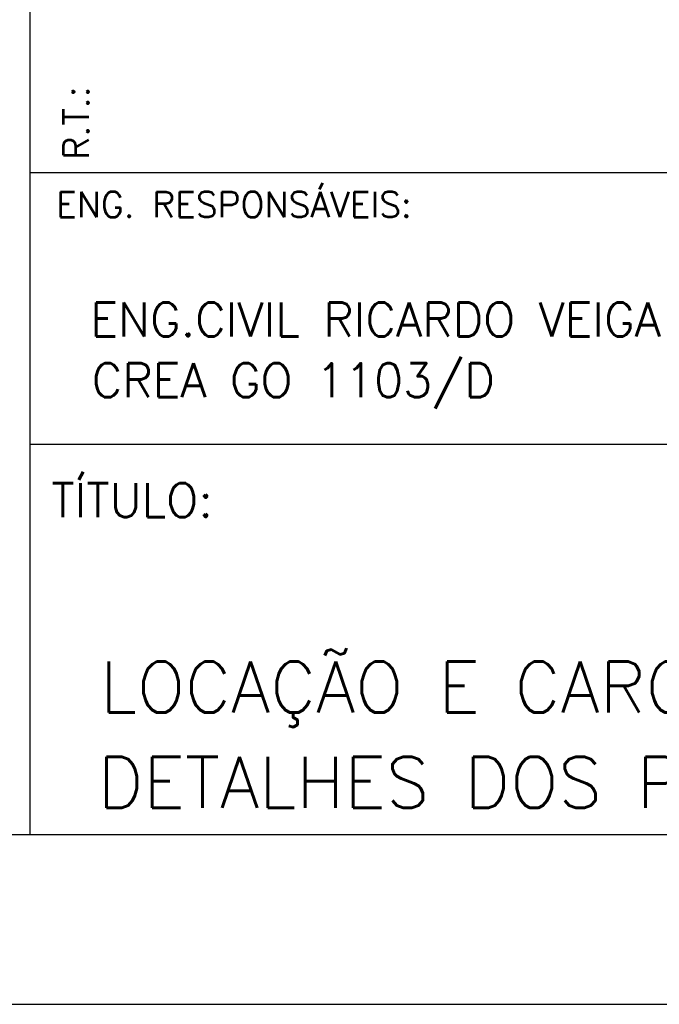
# Model space of a CAD drawing. Extents: x 0 to 116, y 0 to 84.
# Tile 12 of 22: x 101 to 105, y 0 to 6. Entities that reach past the tile are written whole.
import ezdxf

# ---------------------------------------------------------------- set-up
doc = ezdxf.new("R2010")
doc.units = 0
for name, color, linetype in [('1', 7, 'CONTINUOUS'), ('12', 12, 'CONTINUOUS'), ('4', 4, 'CONTINUOUS')]:
    doc.layers.add(name, color=color, linetype=linetype)
doc.styles.get("Standard").update_dxf_attribs({"font": 'ROMANS.SHX'})

msp = doc.modelspace()

# ---------------------------------------------------------------- linework, layer by layer
at = {"layer": '1', "linetype": 'CONTINUOUS'}
for p, q in [((101.199219, 1.000003), (101.199219, 11.000115)), ((101.199219, 1.000003), (101.199219, 11.000115)), ((101.199219, 1.000003), (101.199219, 11.000115)), ((101.199219, 1), (101.199219, 11.000112)), ((101.199219, 4.500018), (101.199219, 5.699969)), ((101.199219, 4.500018), (101.199219, 5.699969)), ((101.199219, 4.500018), (101.199219, 5.699969)), ((101.199219, 4.500015), (101.199219, 5.699966)), ((101.199219, 4.900009), (112.482168, 4.900009)), ((101.199219, 1.000003), (101.199219, 3.300051)), ((101.199219, 1.000003), (101.199219, 3.300051)), ((101.199219, 1.000003), (101.199219, 3.300051)), ((101.199219, 1), (101.199219, 3.300049)), ((101.199219, 3.300049), (115, 3.300049)), ((0, 0), (116, 0))]:
    msp.add_line(p, q, dxfattribs=at)
at = {"layer": '12', "linetype": 'CONTINUOUS'}
msp.add_lwpolyline([(2.5, 1), (115, 1), (115, 83.099998), (2.5, 83.099998), (2.5, 1)], dxfattribs=at)

# ---------------------------------------------------------------- texts
at = {"layer": '1', "linetype": 'CONTINUOUS'}
msp.add_text('R.T.:', height=0.15, rotation=90, dxfattribs=at).set_placement((101.544723, 4.976242))
for s, height, p in [('ENG. RESPONSÁVEIS:', 0.15, (101.351288, 4.636337)), ('ENG.CIVIL RICARDO VEIGA', 0.2, (101.553474, 3.934265)), ('CREA GO 1103/D', 0.2, (101.561127, 3.575866)), ('TÍTULO:', 0.2, (101.323242, 2.870117))]:
    msp.add_text(s, height=height, dxfattribs=at).set_placement(p)
at = {"layer": '4', "linetype": 'CONTINUOUS'}
for s, p in [('LOCAÇÃO E CARGAS DOS PILARES', (101.609711, 1.718384)), ('DETALHES DOS PILARES', (101.596298, 1.15773))]:
    msp.add_text(s, height=0.3, dxfattribs=at).set_placement(p)

doc.saveas('drawing.dxf')
